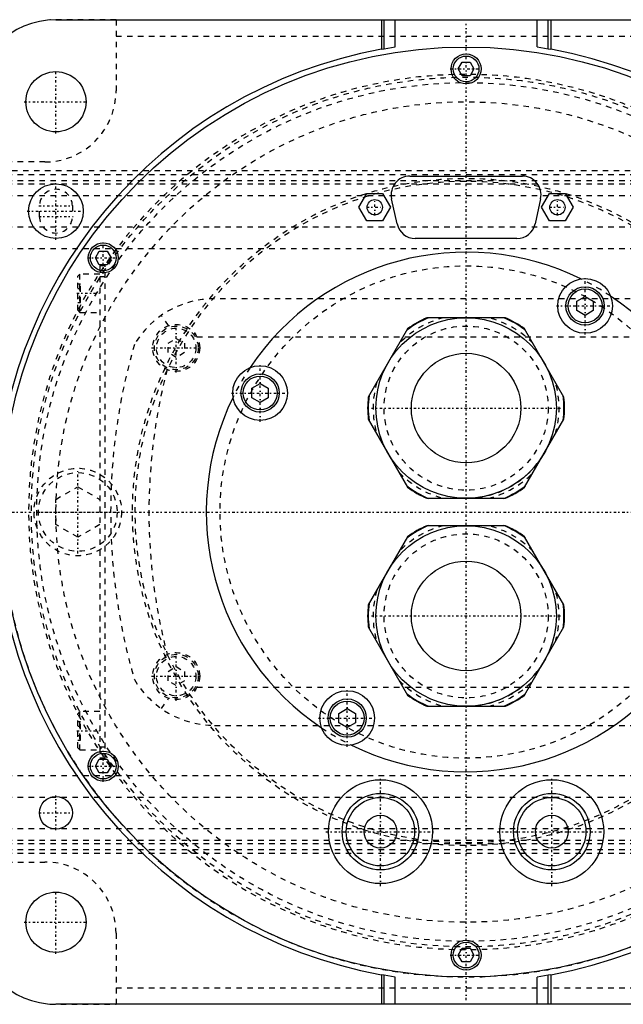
# Model space of a CAD drawing. Extents: x -602 to 139, y -105 to 105.
# Tile 8 of 10: x -82 to 29, y -90 to 90. Entities that reach past the tile are written whole.
import ezdxf

# ---------------------------------------------------------------- set-up
doc = ezdxf.new("R2010")
doc.units = 0
doc.linetypes.add('CENTER', pattern=[1.5, 0.45, -0.5, 0.05, -0.5])
doc.linetypes.add('DASHED', pattern=[2, 1, -1])
for name, color, linetype in [('AM_0', 7, 'CONTINUOUS'), ('AM_3', 7, 'DASHED'), ('AM_7', 7, 'CENTER')]:
    doc.layers.add(name, color=color, linetype=linetype)

msp = doc.modelspace()

# ---------------------------------------------------------------- linework, layer by layer
at = {"layer": 'AM_0', "color": 7, "linetype": 'CONTINUOUS'}
for p, q in [((-75, 90), (75, 90)), ((-15.5, 90), (-15.5, 84.59)), ((-15, 84.68), (-15, 90)), ((-13, 85.01), (-13, 90)), ((13, 85.01), (13, 90)), ((15, 84.68), (15, 90)), ((15.5, 90), (15.5, 84.59)), ((-15.5, 84.59), (-15, 84.68)), ((-15, 84.68), (-13, 85.01)), ((13, 85.01), (15, 84.68)), ((15, 84.68), (15.5, 84.59)), ((-1.44, 81), (-0.72, 82.25)), ((-0.72, 79.75), (-1.44, 81)), ((-0.72, 82.25), (0.72, 82.25)), ((0.72, 82.25), (1.44, 81)), ((1.44, 81), (0.72, 79.75)), ((0.72, 79.75), (-0.72, 79.75)), ((-10.3, 61.4), (10.3, 61.4)), ((-19.59, 55.7), (-18.14, 58.2)), ((-18.14, 58.2), (-15.26, 58.2)), ((-15.26, 58.2), (-13.81, 55.7)), ((13.81, 55.7), (15.26, 58.2)), ((15.26, 58.2), (18.14, 58.2)), ((18.14, 58.2), (19.59, 55.7)), ((-12.62, 52.68), (-13.62, 57.28)), ((13.62, 57.28), (12.62, 52.68)), ((-18.14, 53.2), (-19.59, 55.7)), ((-13.81, 55.7), (-15.26, 53.2)), ((15.26, 53.2), (13.81, 55.7)), ((19.59, 55.7), (18.14, 53.2)), ((-15.26, 53.2), (-18.14, 53.2)), ((18.14, 53.2), (15.26, 53.2)), ((9.3, 50), (-9.3, 50)), ((-67.79, 46.46), (-67.07, 47.71)), ((-67.07, 47.71), (-65.63, 47.71)), ((-65.63, 47.71), (-64.91, 46.46)), ((-67.07, 45.21), (-67.79, 46.46)), ((-65.63, 45.21), (-67.07, 45.21)), ((-64.91, 46.46), (-65.63, 45.21)), ((20.25, 38.54), (21.75, 39.4)), ((20.25, 36.81), (20.25, 38.54)), ((21.75, 39.4), (23.25, 38.54)), ((23.25, 38.54), (23.25, 36.81)), ((21.75, 35.94), (20.25, 36.81)), ((23.25, 36.81), (21.75, 35.94)), ((7.19, 35.5), (-7.19, 35.5)), ((-10.69, 33.48), (-17.89, 21.02)), ((17.89, 21.02), (10.69, 33.48)), ((-39.17, 22.62), (-37.67, 23.48)), ((-37.67, 23.48), (-36.17, 22.62)), ((-39.17, 20.88), (-39.17, 22.62)), ((-36.17, 22.62), (-36.17, 20.88)), ((-37.67, 20.02), (-39.17, 20.88)), ((-36.17, 20.88), (-37.67, 20.02)), ((-17.89, 16.98), (-10.69, 4.52)), ((10.69, 4.52), (17.89, 16.98)), ((-7.19, 2.5), (7.19, 2.5)), ((7.19, -2.5), (-7.19, -2.5)), ((-10.69, -4.52), (-17.89, -16.98)), ((17.89, -16.98), (10.69, -4.52)), ((-17.89, -21.02), (-10.69, -33.48)), ((10.69, -33.48), (17.89, -21.02)), ((-23.25, -36.81), (-21.75, -35.94)), ((-21.75, -35.94), (-20.25, -36.81)), ((-7.19, -35.5), (7.19, -35.5)), ((-23.25, -38.54), (-23.25, -36.81)), ((-20.25, -36.81), (-20.25, -38.54)), ((-21.75, -39.4), (-23.25, -38.54)), ((-20.25, -38.54), (-21.75, -39.4)), ((-67.79, -46.46), (-67.07, -45.21)), ((-67.07, -47.71), (-67.79, -46.46)), ((-67.07, -45.21), (-65.63, -45.21)), ((-65.63, -45.21), (-64.91, -46.46)), ((-64.91, -46.46), (-65.63, -47.71)), ((-65.63, -47.71), (-67.07, -47.71)), ((-1.44, -81), (-0.72, -79.75)), ((-0.72, -82.25), (-1.44, -81)), ((-0.72, -79.75), (0.72, -79.75)), ((0.72, -79.75), (1.44, -81)), ((1.44, -81), (0.72, -82.25)), ((0.72, -82.25), (-0.72, -82.25)), ((-15.5, -84.59), (-15.5, -90)), ((-15, -84.68), (-15.5, -84.59)), ((15.5, -84.59), (15, -84.68)), ((15.5, -84.59), (15.5, -90)), ((-15, -90), (-15, -84.68)), ((-13, -85.01), (-15, -84.68)), ((-13, -90), (-13, -85.01)), ((15, -84.68), (13, -85.01)), ((13, -90), (13, -85.01)), ((15, -90), (15, -84.68)), ((75, -90), (-75, -90))]:
    msp.add_line(p, q, dxfattribs=at)
for centre, radius in [((0, 0), 85), ((0, 81), 2.75), ((0, 81), 2.35), ((-75, 75), 5.5), ((-75, 55), 5), ((-16.7, 55.7), 1.4), ((16.7, 55.7), 1.4), ((-66.35, 46.46), 2.75), ((-66.35, 46.46), 2.35), ((21.75, 37.67), 5), ((21.75, 37.67), 3.5), ((21.75, 37.67), 3.1), ((0, 19), 16.5), ((0, 19), 10.01), ((-37.67, 21.75), 5), ((-37.67, 21.75), 3.5), ((-37.67, 21.75), 3.1), ((0, -19), 16.5), ((0, -19), 10.01), ((-21.75, -37.67), 5), ((-21.75, -37.67), 3.5), ((-21.75, -37.67), 3.1), ((-66.35, -46.46), 2.75), ((-66.35, -46.46), 2.35), ((-15.66, -58.44), 9.5), ((15.66, -58.44), 9.5), ((-75, -55), 3), ((-15.66, -58.44), 7), ((-15.66, -58.44), 6.25), ((15.66, -58.44), 7), ((15.66, -58.44), 6.25), ((-15.66, -58.44), 3), ((15.66, -58.44), 3), ((-75, -75), 5.5), ((0, -81), 2.75), ((0, -81), 2.35)]:
    msp.add_circle(centre, radius, dxfattribs=at)
for centre, radius, start, end in [((-75, 75), 15, 90, 180), ((0, 0), 86, 100.3833, 259.6167), ((0, 0), 86, 280.3833, 79.6167), ((-10.3, 58), 3.4, 90, 192.2648), ((10.3, 58), 3.4, 347.7352, 90), ((-9.3, 53.4), 3.4, 192.2648, 270), ((9.3, 53.4), 3.4, 270, 347.7352), ((0, 0), 47.5, 63.7821, 146.2179), ((0, 0), 47.5, 333.7821, 56.2179), ((0, 19), 17.89, 112.7065, 127.2935), ((0, 19), 18, 113.5565, 126.4435), ((0, 19), 17.89, 52.7065, 67.2935), ((0, 19), 18, 53.5565, 66.4435), ((0, 0), 47.5, 153.7821, 236.2179), ((0, 19), 18, 173.5565, 186.4435), ((0, 19), 17.89, 172.7065, 187.2935), ((0, 19), 17.89, 352.7065, 7.2935), ((0, 19), 18, 353.5565, 6.4435), ((0, 19), 17.89, 232.7065, 247.2935), ((0, 19), 18, 233.5565, 246.4435), ((0, 19), 17.89, 292.7065, 307.2935), ((0, 19), 18, 293.5565, 306.4435), ((0, -19), 17.89, 112.7065, 127.2935), ((0, -19), 18, 113.5565, 126.4435), ((0, -19), 17.89, 52.7065, 67.2935), ((0, -19), 18, 53.5565, 66.4435), ((0, -19), 18, 173.5565, 186.4435), ((0, -19), 17.89, 172.7065, 187.2935), ((0, -19), 17.89, 352.7065, 7.2935), ((0, -19), 18, 353.5565, 6.4435), ((0, 0), 47.5, 243.7821, 326.2179), ((0, -19), 17.89, 232.7065, 247.2935), ((0, -19), 18, 233.5565, 246.4435), ((0, -19), 17.89, 292.7065, 307.2935), ((0, -19), 18, 293.5565, 306.4435), ((-75, -75), 15, 180, 270)]:
    msp.add_arc(centre, radius, start, end, dxfattribs=at)
at = {"layer": 'AM_3', "color": 6, "linetype": 'DASHED'}
for p, q in [((-64, 89.96), (-76.12, 89.96)), ((-64, 89.96), (-64, 77)), ((-64, 87), (64, 87)), ((-77, 64), (-89.96, 64)), ((50, 62.39), (-90, 62.39)), ((-90, 61.72), (50, 61.72)), ((-340, 60.6), (50, 60.6)), ((-90, 60.02), (50, 60.02)), ((-340, 57.89), (50, 57.89)), ((-78, 54), (-78, 56)), ((-72, 56), (-72, 54)), ((-340, 52.11), (50, 52.11)), ((-340, 48.19), (50, 48.19)), ((-67, 45), (-67, -45)), ((-66, 45), (-67, 45)), ((-66, -45.21), (-66, 45.21)), ((-70.6, 43.5), (-71, 43.1)), ((-67, 43.5), (-70.6, 43.5)), ((-70.6, 36.5), (-70.6, 43.5)), ((-71, 36.9), (-71, 43.1)), ((-71, 41.73), (-70.5, 41.73)), ((-70.5, 38.27), (-70.5, 41.73)), ((-66, 43), (-67, 43)), ((-71, 40.87), (-70.5, 40.87)), ((-71, 39.13), (-70.5, 39.13)), ((-71, 38.27), (-70.5, 38.27)), ((32, 39), (-46, 39)), ((-71, 36.9), (-70.6, 36.5)), ((-70.6, 36.5), (-67, 36.5)), ((-54.39, 34.07), (-55.72, 35.94)), ((-54.5, 30.87), (-53, 31.73)), ((-54.5, 29.13), (-54.5, 30.87)), ((-53, 31.73), (-51.5, 30.87)), ((-51.5, 30.87), (-51.5, 29.13)), ((-49.19, 32), (35.19, 32)), ((-53, 28.27), (-54.5, 29.13)), ((-51.5, 29.13), (-53, 28.27)), ((-75, 2.31), (-71, 4.62)), ((-71, 4.62), (-67, 2.31)), ((-75, -2.31), (-75, 2.31)), ((-71, -4.62), (-75, -2.31)), ((-67, -2.31), (-71, -4.62)), ((-54.5, -29.13), (-53, -28.27)), ((-53, -28.27), (-51.5, -29.13)), ((-54.5, -30.87), (-54.5, -29.13)), ((-51.5, -29.13), (-51.5, -30.87)), ((-53, -31.73), (-54.5, -30.87)), ((-51.5, -30.87), (-53, -31.73)), ((-49.19, -32), (35.19, -32)), ((-55.72, -35.94), (-54.39, -34.07)), ((-70.6, -36.5), (-71, -36.9)), ((-71, -43.1), (-71, -36.9)), ((-67, -36.5), (-70.6, -36.5)), ((-70.6, -43.5), (-70.6, -36.5)), ((-71, -38.27), (-70.5, -38.27)), ((-71, -39.13), (-70.5, -39.13)), ((-70.5, -41.73), (-70.5, -38.27)), ((-46, -39), (32, -39)), ((-71, -40.87), (-70.5, -40.87)), ((-71, -41.73), (-70.5, -41.73)), ((-71, -43.1), (-70.6, -43.5)), ((-66, -43), (-67, -43)), ((-70.6, -43.5), (-67, -43.5)), ((-66, -45), (-67, -45)), ((-340, -48.19), (50, -48.19)), ((-340, -52.11), (50, -52.11)), ((-340, -57.89), (50, -57.89)), ((-340, -60.6), (50, -60.6)), ((-90, -60.02), (50, -60.02)), ((-90, -61.72), (50, -61.72)), ((-90, -62.39), (50, -62.39)), ((-89.96, -64), (-77, -64)), ((-64, -77), (-64, -89.96)), ((-64, -87), (64, -87)), ((-76.12, -89.96), (-64, -89.96))]:
    msp.add_line(p, q, dxfattribs=at)
for centre, radius in [((0, 0), 79.5), ((0, 0), 78.5), ((0, 0), 75), ((0, 0), 61), ((0, 0), 60.5), ((0, 0), 45), ((-53, 30), 4.3), ((-53, 30), 4), ((-53, 30), 3.6), ((0, 19), 15), ((-71, 0), 8), ((-71, 0), 7.2), ((0, -19), 15), ((-53, -30), 4.3), ((-53, -30), 4), ((-53, -30), 3.6)]:
    msp.add_circle(centre, radius, dxfattribs=at)
for centre, radius, start, end in [((0, 0), 80, 54.3409, 305.6591), ((-77, 77), 13, 270, 0), ((-75, 56), 3, 0, 180), ((-75, 54), 3, 180, 0), ((0, 0), 47.5, 56.2179, 63.7821), ((-46, 22), 17, 90, 149.5298), ((0, 19), 17, 103.9306, 136.0694), ((0, 19), 17, 43.9306, 76.0694), ((45, 0), 110, 163.8371, 196.1629), ((45, 0), 103, 165.3606, 194.6394), ((0, 0), 47.5, 146.2179, 153.7821), ((0, 19), 17, 163.9306, 196.0694), ((0, 19), 17, 343.9306, 16.0694), ((0, 19), 16.5, 270, 330), ((0, 19), 17, 223.9306, 256.0694), ((0, 19), 17, 283.9306, 316.0694), ((0, 0), 85, 180, 312.1683), ((0, -19), 17, 103.9306, 136.0694), ((0, -19), 17, 43.9306, 76.0694), ((0, -19), 17, 163.9306, 196.0694), ((0, -19), 17, 343.9306, 16.0694), ((0, -19), 16.5, 270, 330), ((-46, -22), 17, 210.4702, 270), ((0, -19), 17, 223.9306, 256.0694), ((0, -19), 17, 283.9306, 316.0694), ((0, 0), 47.5, 236.2179, 243.7821), ((-77, -77), 13, 0, 90)]:
    msp.add_arc(centre, radius, start, end, dxfattribs=at)
at = {"layer": 'AM_7', "color": 4, "linetype": 'CENTER'}
for p, q in [((0, -89.25), (0, 89.25)), ((-2.89, 81), (2.89, 81)), ((-75, 69.22), (-75, 80.78)), ((-80.78, 75), (-69.22, 75)), ((-75, 49.75), (-75, 60.25)), ((-78.15, 56), (-71.85, 56)), ((-16.7, 54.23), (-16.7, 57.17)), ((16.7, 54.23), (16.7, 57.17)), ((-80.25, 55), (-69.75, 55)), ((-18.17, 55.7), (-15.23, 55.7)), ((15.23, 55.7), (18.17, 55.7)), ((-78.15, 54), (-71.85, 54)), ((-66.35, 43.57), (-66.35, 49.35)), ((-69.24, 46.46), (-63.46, 46.46)), ((21.75, 32.42), (21.75, 42.92)), ((-71.2, 40), (-66.8, 40)), ((16.5, 37.67), (27, 37.67)), ((-53, 25.48), (-53, 34.52)), ((-57.52, 30), (-48.48, 30)), ((-37.67, 16.5), (-37.67, 27)), ((-42.92, 21.75), (-32.42, 21.75)), ((-17.32, 19), (17.32, 19)), ((-71, -7.56), (-71, 7.56)), ((-89.25, 0), (89.25, 0)), ((-78.56, 0), (-63.44, 0)), ((-17.32, -19), (17.32, -19)), ((-53, -34.52), (-53, -25.48)), ((-57.52, -30), (-48.48, -30)), ((-21.75, -42.92), (-21.75, -32.42)), ((-27, -37.67), (-16.5, -37.67)), ((-71.2, -40), (-66.8, -40)), ((-66.35, -49.35), (-66.35, -43.57)), ((-69.24, -46.46), (-63.46, -46.46)), ((-15.66, -68.41), (-15.66, -48.46)), ((15.66, -68.41), (15.66, -48.46)), ((-75, -58.15), (-75, -51.85)), ((-78.15, -55), (-71.85, -55)), ((-25.63, -58.44), (-5.68, -58.44)), ((5.68, -58.44), (25.63, -58.44)), ((-75, -80.78), (-75, -69.22)), ((-80.78, -75), (-69.22, -75)), ((-2.89, -81), (2.89, -81))]:
    msp.add_line(p, q, dxfattribs=at)

doc.saveas('drawing.dxf')
